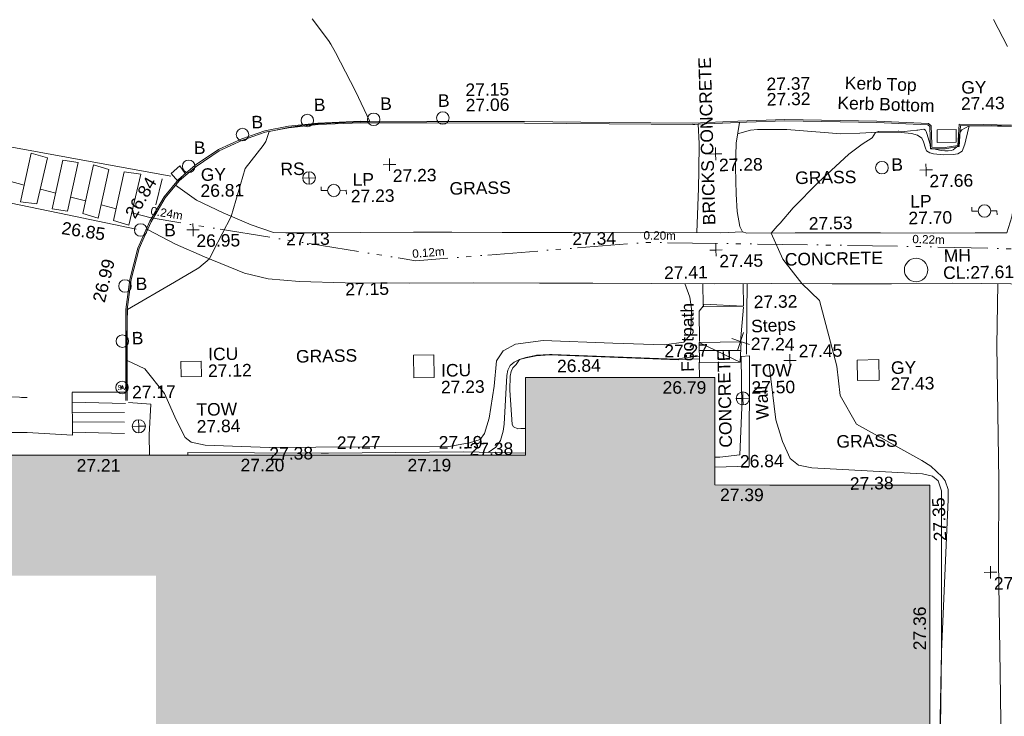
# Model space of a CAD drawing. Header units: millimetres. Extents: x -287732 to 520720, y -88450 to 287754.
# Tile 193 of 256: x -64987 to -35474, y 152811 to 173686. Entities that reach past the tile are written whole.
import ezdxf

# ---------------------------------------------------------------- set-up
doc = ezdxf.new("R2010")
doc.units = ezdxf.units.MM
doc.linetypes.add('IMPORT-UG_ELEC_STREET LIGHTING_QLB2 _2_', pattern=[2700, 1500, -300, 0, -250, 150, -300, 0, -200])
for name, color, linetype, lineweight, true_color in [('00_TOPO_BUILDING_OUTLINE', 5, 'Continuous', 9, 0x0000ff), ('00_TOPO_FOOTPATH', 7, 'Continuous', 9, 0xa50000), ('00_TOPO_FURN_BOLLARD', 7, 'Continuous', 9, 0x666666), ('00_TOPO_FURN_LAMP_POST', 7, 'Continuous', 9, 0x666666), ('00_TOPO_FURN_SIGN', 7, 'Continuous', 9, 0x666666), ('00_TOPO_KERB_BOTTOM', 1, 'Continuous', 9, 0xff0000), ('00_TOPO_KERB_TOP', 7, 'Continuous', 9, 0xa500a5), ('00_TOPO_LEVEL_SPOT', 7, 'Continuous', 9, 0x666666), ('00_TOPO_ROAD_MARKING_WHITE_CONTINUOUS', 7, 'Continuous', 9, 0x999999), ('00_TOPO_SERV_GULLY', 7, 'Continuous', 9, 0x5252a5), ('00_TOPO_SERV_IC', 5, 'Continuous', 9, 0x0000ff), ('00_TOPO_SERV_MH', 7, 'Continuous', 9, 0x666666), ('00_TOPO_SERV_STOP_VALVE', 7, 'Continuous', 9, 0x666666), ('00_TOPO_STEPS', 7, 'Continuous', 9, 0x666666), ('00_TOPO_TOP_OF_WALL', 7, 'Continuous', 9, 0x666666), ('00_TOPO_WALL', 7, 'Continuous', 9, 0x7c00a5), ('00_UAV_BUILDING_OUTLINE', 5, 'Continuous', 9, 0x0000ff), ('00_UAV_CONCRETE', 9, 'Continuous', 9, 0x808080), ('00_UAV_FOOTPATH', 7, 'Continuous', 9, 0xa50000), ('00_UAV_FORM_LINES', 7, 'Continuous', 9, 0x666666), ('00_UAV_STEPS', 7, 'Continuous', 9, 0x666666), ('00_UAV_WALL', 7, 'Continuous', 9, 0x7c00a5), ('01_DTM_CONTOUR_MJR', 7, 'Continuous', 9, 0x7f3f00), ('01_DTM_CONTOUR_MNR', 7, 'Continuous', 9, 0xa5a552), ('12333-PUM-2D-U-0001-C01 - Rev2_REVIT IMPORT_dwg', 7, 'Continuous', 9, 0x767676), ('A_RHA_Line', 7, 'Continuous', 9, 0x00a600), ('PUM-ELECTRIC-SL-QLB2', 7, 'IMPORT-UG_ELEC_STREET LIGHTING_QLB2 _2_', 9, 0xff7f7f)]:
    doc.layers.add(name, color=color, linetype=linetype, lineweight=lineweight, true_color=true_color)
for name, color, linetype, lineweight in [('00_TOPO_HAND_RAIL', 7, 'Continuous', 9), ('00_TOPO_PEDASTRIAN', 7, 'Continuous', 9), ('00_TOPO_SURFACE', 7, 'Continuous', 9), ('00_TOPO_SURVEY_TEXT', 7, 'Continuous', 9), ('A_RHA_Detail', 7, 'Continuous', 9), ('A_RHA_Text', 7, 'Continuous', 9), ('GEN-TEXT', 7, 'Continuous', 9)]:
    doc.layers.add(name, color=color, linetype=linetype, lineweight=lineweight)
doc.styles.add('Arial Narrow', font='ARIALN.TTF', dxfattribs={"height": 3000})
doc.styles.add('Arial_1', font='arial.ttf', dxfattribs={"height": 250})
doc.styles.add('Swis721 Lt BT', font='swissl.ttf', dxfattribs={"height": 400})
doc.styles.add('Swis721 Lt BT_2', font='swissl.ttf', dxfattribs={"height": 375})

# ---------------------------------------------------------------- blocks, each defined once
blk = doc.blocks.new('12333-PUM-2D-U-0001-C01 - Rev2_REVIT IMPORT_dwg_MSL_Bollard_2-2077182-Site Location Plan Proposed')
at = {"layer": '00_TOPO_FURN_BOLLARD', "color": 254, "true_color": 0xcccccc}
blk.add_circle((0, 0), 62.5, dxfattribs=at)
blk = doc.blocks.new('12333-PUM-2D-U-0001-C01 - Rev2_REVIT IMPORT_dwg_MSL_Sluice_Valve_SYM-2077186-Site Location Plan Proposed')
at = {"layer": '00_TOPO_SERV_STOP_VALVE', "color": 254, "true_color": 0xcccccc}
blk.add_circle((0, 0), 500, dxfattribs=at)
at = {"layer": '00_TOPO_SERV_STOP_VALVE', "insert": (0, 199), "char_height": 400, "width": 785.11, "attachment_point": 2, "line_spacing_factor": 1.005062, "style": 'Swis721 Lt BT'}
blk.add_mtext('SV', dxfattribs=at)
blk = doc.blocks.new('12333-PUM-2D-U-0001-C01 - Rev2_REVIT IMPORT_dwg_MSL_RoadSign_SYM-2077193-Site Location Plan Proposed')
at = {"layer": '00_TOPO_FURN_SIGN', "color": 254, "true_color": 0xcccccc}
for p, q in [((-500, 0), (500, 0)), ((0, -500), (0, 500))]:
    blk.add_line(p, q, dxfattribs=at)
blk.add_circle((0, 0), 500, dxfattribs=at)
blk = doc.blocks.new('12333-PUM-2D-U-0001-C01 - Rev2_REVIT IMPORT_dwg_MSL_Lamp_Post_SYM-2077199-Site Location Plan Proposed')
at = {"layer": '00_TOPO_FURN_LAMP_POST', "color": 254, "true_color": 0xcccccc, "flags": 128}
for points in [[(-500, 0), (-1000, 0), (-1000, 317)], [(500, 0), (1000, 0), (1000, -317)]]:
    blk.add_lwpolyline(points, dxfattribs=at)
at = {"layer": '00_TOPO_FURN_LAMP_POST', "color": 254, "true_color": 0xcccccc}
blk.add_circle((0, 0), 500, dxfattribs=at)
blk = doc.blocks.new('12333-PUM-2D-U-0001-C01 - Rev2_REVIT IMPORT_dwg_MM-2077200-Site Location Plan Proposed')
at = {"layer": '00_TOPO_LEVEL_SPOT', "color": 254, "true_color": 0xcccccc, "flags": 128}
for points in [[(0, -500), (0, 0), (-500, 0)], [(500, 0), (0, 0), (0, 500)]]:
    blk.add_lwpolyline(points, dxfattribs=at)
blk = doc.blocks.new('12333-PUM-2D-U-0001-C01 - Rev2_REVIT IMPORT_dwg_TOW-2077202-Site Location Plan Proposed')
at = {"layer": '00_TOPO_TOP_OF_WALL', "color": 254, "true_color": 0xcccccc, "flags": 128}
for points in [[(0, 525), (0, 0), (-525, 0)], [(525, 0), (0, 0), (0, -525)]]:
    blk.add_lwpolyline(points, dxfattribs=at)
at = {"layer": '00_TOPO_TOP_OF_WALL', "color": 254, "true_color": 0xcccccc}
blk.add_circle((0, 0), 525, dxfattribs=at)
blk = doc.blocks.new('12333-PUM-2D-U-0001-C01 - Rev2_REVIT IMPORT_dwg_MSL_Node_Linework_1-2077247-Site Location Plan Proposed')
at = {"layer": '00_UAV_STEPS', "color": 254, "true_color": 0xcccccc, "flags": 128}
for points in [[(257, 705), (0, 0), (-705, 257)], [(705, -257), (0, 0), (-257, -705)]]:
    blk.add_lwpolyline(points, dxfattribs=at)
blk = doc.blocks.new('12333-PUM-2D-U-0001-C01 - Rev2_REVIT IMPORT_dwg_MGS62954_T2_Galway_ITM_3d_Rev1-2077680-Site Location Plan Proposed')
at = {"layer": '00_TOPO_FOOTPATH', "color": 254, "true_color": 0xcccccc, "flags": 128}
for points in [[(533844599, 725725173), (533845220, 725724720), (533846010, 725724320), (533846840, 725723950), (533847510, 725723710), (533847880, 725723690), (533849110, 725723670), (533850110, 725723660), (533851710, 725723640), (533852850, 725723620), (533854360, 725723590), (533856460, 725723550), (533858510, 725723500), (533860200, 725723490), (533860270, 725724810), (533860286, 725725345), (533860310, 725726150), (533860290, 725726729)], [(533869858, 725726495), (533869902, 725725303), (533869649, 725723785), (533869490, 725723308), (533868540, 725723330), (533867280, 725723340), (533865700, 725723380), (533863140, 725723420), (533861690, 725723440), (533861570, 725723480), (533861490, 725723640), (533861420, 725724090), (533861390, 725724610), (533861390, 725725410), (533861420, 725726140), (533861528, 725726755)], [(533878092, 725717058), (533878120, 725719490), (533878120, 725721200), (533875100, 725721310), (533872490, 725721410), (533872510, 725721730), (533870460, 725721760), (533867830, 725721830), (533866000, 725721850), (533864230, 725721880), (533862410, 725721920), (533860700, 725721940), (533858810, 725721980), (533857050, 725722020), (533855450, 725722050), (533853490, 725722090), (533851550, 725722120), (533849630, 725722160), (533848260, 725722220), (533847330, 725722320), (533846620, 725722500), (533845430, 725723010), (533844570, 725723410), (533843739, 725723865)]]:
    blk.add_lwpolyline(points, dxfattribs=at)
at = {"layer": '00_TOPO_HAND_RAIL', "color": 254, "true_color": 0xcccccc, "flags": 128}
blk.add_lwpolyline([(533841390, 725719020), (533841380, 725717740), (533840020, 725717840), (533838780, 725717860), (533838760, 725718850), (533836500, 725719000), (533834390, 725719030), (533833420, 725719020)], dxfattribs=at)
at = {"layer": '00_TOPO_KERB_BOTTOM', "color": 254, "true_color": 0xcccccc, "flags": 128}
blk.add_lwpolyline([(533869681, 725726541), (533868837, 725726572), (533868113, 725726593), (533868064, 725725958), (533867684, 725725905), (533867285, 725725914), (533867284, 725726013), (533867277, 725726556), (533867198, 725726629), (533865648, 725726728), (533862893, 725726827), (533861481, 725726797), (533860130, 725726768), (533857623, 725726830), (533855094, 725726896), (533852163, 725726954), (533850174, 725726994), (533848899, 725726964), (533848012, 725726882), (533847303, 725726758), (533846609, 725726533), (533845907, 725726219), (533845200, 725725760), (533844688, 725725343), (533844250, 725724830), (533843809, 725724113), (533843432, 725723313), (533843180, 725722376), (533843045, 725721481), (533843035, 725721115), (533843008, 725719634), (533842997, 725719044), (533842996, 725718962), (533842992, 725718746)], dxfattribs=at)
at = {"layer": '00_TOPO_KERB_TOP', "color": 254, "true_color": 0xcccccc, "flags": 128}
blk.add_lwpolyline([(533869680, 725726498), (533868836, 725726529), (533868152, 725726549), (533868104, 725725921), (533867846, 725725885), (533867686, 725725862), (533867243, 725725872), (533867234, 725726537), (533867180, 725726587), (533865646, 725726685), (533862893, 725726785), (533861742, 725726760), (533861504, 725726755), (533860290, 725726729), (533860196, 725726727), (533860130, 725726726), (533857622, 725726787), (533855093, 725726853), (533852162, 725726911), (533850174, 725726951), (533848902, 725726922), (533848018, 725726839), (533847313, 725726717), (533846624, 725726494), (533845928, 725726181), (533845225, 725725725), (533844718, 725725313), (533844611, 725725187), (533844595, 725725169), (533844572, 725725142), (533844285, 725724805), (533843847, 725724093), (533843632, 725723636), (533843472, 725723298), (533843222, 725722368), (533843088, 725721477), (533843078, 725721114), (533843051, 725719633), (533843040, 725719044), (533843040, 725719016), (533843035, 725718745)], dxfattribs=at)
at = {"layer": '00_TOPO_PEDASTRIAN', "color": 254, "true_color": 0xcccccc}
for p, q in [((533839941, 725724761), (533840284, 725726209)), ((533840284, 725726209), (533840779, 725726057)), ((533840779, 725726057), (533840436, 725724685)), ((533840893, 725724533), (533841236, 725725981)), ((533841236, 725725981), (533841693, 725725904)), ((533841693, 725725904), (533841350, 725724457)), ((533841808, 725724380), (533842151, 725725828)), ((533842151, 725725828), (533842608, 725725676)), ((533842608, 725725676), (533842265, 725724228)), ((533842722, 725724152), (533843065, 725725600)), ((533843065, 725725600), (533843560, 725725523)), ((533843560, 725725523), (533843179, 725723999)), ((533839941, 725724761), (533840436, 725724685)), ((533840893, 725724533), (533841350, 725724457)), ((533841808, 725724380), (533842265, 725724228)), ((533842722, 725724152), (533843179, 725723999))]:
    blk.add_line(p, q, dxfattribs=at)
at = {"layer": '00_TOPO_ROAD_MARKING_WHITE_CONTINUOUS', "color": 254, "true_color": 0xcccccc}
blk.add_line((533844200, 725725370), (533844000, 725724600), dxfattribs=at)
at = {"layer": '00_TOPO_ROAD_MARKING_WHITE_CONTINUOUS', "color": 254, "true_color": 0xcccccc, "flags": 128}
for points in [[(533834240, 725727080), (533835470, 725727280), (533838560, 725726630), (533841450, 725726050), (533844460, 725725450)], [(533837090, 725725300), (533839370, 725724790), (533841340, 725724340), (533843400, 725723880)]]:
    blk.add_lwpolyline(points, dxfattribs=at)
at = {"layer": '00_TOPO_SERV_GULLY', "color": 254, "true_color": 0xcccccc}
for p, q in [((533867449, 725726057), (533867449, 725726438)), ((533868020, 725726438), (533867449, 725726438)), ((533868020, 725726057), (533868020, 725726438)), ((533867449, 725726057), (533868020, 725726057)), ((533844475, 725725523), (533844741, 725725752)), ((533844741, 725725752), (533844894, 725725523)), ((533844665, 725725295), (533844475, 725725523)), ((533844665, 725725295), (533844894, 725725523)), ((533864934, 725718970), (533864934, 725719580)), ((533865582, 725719580), (533864934, 725719580)), ((533865582, 725718970), (533865582, 725719580)), ((533864934, 725718970), (533865582, 725718970))]:
    blk.add_line(p, q, dxfattribs=at)
at = {"layer": '00_TOPO_SERV_IC', "color": 254, "true_color": 0xcccccc}
for p, q in [((533844665, 725719885), (533844665, 725719427)), ((533844665, 725719885), (533845275, 725719885)), ((533845275, 725719885), (533845275, 725719427)), ((533851637, 725719275), (533851637, 725719961)), ((533852247, 725719961), (533851637, 725719961)), ((533852247, 725719275), (533852247, 725719961)), ((533844665, 725719427), (533845275, 725719427)), ((533851637, 725719275), (533852247, 725719275))]:
    blk.add_line(p, q, dxfattribs=at)
at = {"layer": '00_TOPO_SERV_MH', "color": 254, "true_color": 0xcccccc}
blk.add_circle((533866747, 725722248), 351, dxfattribs=at)
at = {"layer": '00_TOPO_STEPS', "color": 254, "true_color": 0xcccccc}
for p, q in [((533841390, 725719026), (533842997, 725718999)), ((533841388, 725718728), (533842980, 725718662)), ((533841385, 725718431), (533842954, 725718395)), ((533841383, 725718142), (533842946, 725718097)), ((533841381, 725717834), (533842943, 725717764))]:
    blk.add_line(p, q, dxfattribs=at)
at = {"layer": '00_TOPO_SURFACE', "color": 254, "true_color": 0xcccccc, "flags": 128}
for points in [[(533860200, 725723490), (533860917, 725723467), (533861570, 725723480)], [(533859814, 725721959), (533859950, 725721550), (533860000, 725721200), (533859980, 725720750), (533859950, 725720430), (533859750, 725720210), (533859160, 725720140), (533857620, 725720210), (533855530, 725720330), (533854700, 725720230), (533854330, 725720040), (533854130, 725719740), (533854040, 725718990), (533853880, 725718030), (533853730, 725717570), (533853590, 725717400), (533853270, 725717300), (533852650, 725717200), (533850060, 725717240), (533847270, 725717270), (533845350, 725717370), (533844930, 725717470), (533844750, 725717610), (533844490, 725718140), (533844160, 725718940), (533843580, 725719690), (533843057, 725719945)], [(533861677, 725721929), (533861655, 725721046), (533861624, 725719812)]]:
    blk.add_lwpolyline(points, dxfattribs=at)
at = {"layer": '00_TOPO_WALL', "color": 254, "true_color": 0xcccccc, "flags": 128}
for points in [[(533860621, 725716747), (533860768, 725716746), (533861368, 725716796), (533861455, 725718215), (533861458, 725719746)], [(533843070, 725718686), (533843739, 725718628), (533843678, 725717708), (533843674, 725717101)]]:
    blk.add_lwpolyline(points, dxfattribs=at)
at = {"layer": '00_UAV_CONCRETE', "color": 254, "true_color": 0xcccccc, "flags": 128}
blk.add_lwpolyline([(533844825, 725717081), (533844827, 725717155), (533848826, 725717071), (533849043, 725717069), (533853077, 725717033), (533854042, 725716996), (533854941, 725716961)], dxfattribs=at)
at = {"layer": '00_UAV_FOOTPATH', "color": 254, "true_color": 0xcccccc}
for p, q in [((533860350, 725721304), (533860354, 725721947)), ((533861555, 725721930), (533861557, 725721251)), ((533861555, 725721221), (533861451, 725720197)), ((533860198, 725719138), (533860202, 725719595))]:
    blk.add_line(p, q, dxfattribs=at)
at = {"layer": '00_UAV_FOOTPATH', "color": 254, "true_color": 0xcccccc, "flags": 128}
blk.add_lwpolyline([(533860215, 725720221), (533860226, 725721127), (533860348, 725721274)], dxfattribs=at)
at = {"layer": '00_UAV_FORM_LINES', "color": 254, "true_color": 0xcccccc, "flags": 128}
for points in [[(533861470, 725726423), (533861859, 725726522), (533862068, 725726540), (533862948, 725726526), (533864563, 725726369), (533865134, 725726381), (533865494, 725726393), (533865704, 725726393), (533866375, 725726379), (533866684, 725726344), (533866856, 725726286), (533866992, 725726197), (533867036, 725726088), (533867096, 725725893), (533867118, 725725814), (533867217, 725725747), (533867334, 725725719), (533867634, 725725685), (533867918, 725725693), (533868058, 725725707), (533868194, 725725788), (533868278, 725725992), (533868304, 725726123), (533868409, 725726541)], [(533869041, 725706215), (533869059, 725709446), (533869064, 725713459), (533869120, 725715899), (533869129, 725719945), (533869194, 725721794)], [(533853830, 725717004), (533854058, 725717160), (533854208, 725717354), (533854290, 725717635), (533854317, 725717845), (533854424, 725719295), (533854456, 725719462), (533854535, 725719593), (533854658, 725719697), (533854818, 725719770), (533855013, 725719823), (533855320, 725719871), (533855719, 725719893), (533859582, 725719676), (533860204, 725719694)], [(533862295, 725719473), (533862468, 725717829), (533862655, 725717175), (533862872, 725716660), (533863121, 725716461), (533863517, 725716374), (533866836, 725716133), (533867134, 725716059), (533867302, 725715915), (533867394, 725715616), (533867311, 725710786), (533867144, 725705583)]]:
    blk.add_lwpolyline(points, dxfattribs=at)
at = {"layer": '00_UAV_STEPS', "color": 254, "true_color": 0xcccccc}
for p, q in [((533860362, 725721332), (533861543, 725721256)), ((533860362, 725721332), (533860362, 725721256)), ((533860362, 725721332), (533861543, 725721256)), ((533861543, 725721256), (533860362, 725721256)), ((533860210, 725720189), (533861467, 725720189)), ((533860210, 725720189), (533860210, 725719580)), ((533860210, 725720189), (533861429, 725719580)), ((533861467, 725720189), (533861429, 725719580)), ((533861445, 725719925), (533860209, 725719947)), ((533861429, 725719580), (533860210, 725719580))]:
    blk.add_line(p, q, dxfattribs=at)
at = {"layer": '00_UAV_WALL', "color": 254, "true_color": 0xcccccc, "flags": 128}
blk.add_lwpolyline([(533861458, 725719746), (533861710, 725719766), (533861643, 725716461), (533860616, 725716447)], dxfattribs=at)
at = {"layer": '01_DTM_CONTOUR_MJR', "color": 254, "true_color": 0xcccccc, "flags": 128}
for points in [[(533867128, 725705875), (533867310, 725710790), (533867593, 725715357), (533867593, 725715653), (533867507, 725715918), (533867417, 725716037), (533867085, 725716366), (533866816, 725716534), (533864881, 725717662), (533864404, 725718529), (533864321, 725719410), (533863832, 725721383), (533863320, 725721900), (533862759, 725722638), (533862420, 725723430), (533862606, 725723628), (533862697, 725723721), (533863094, 725724175), (533863860, 725724915), (533864797, 725725749), (533865193, 725726048), (533865501, 725726232), (533865600, 725726390), (533865696, 725726414), (533866283, 725726417), (533866302, 725726413), (533866461, 725726407), (533866846, 725726433), (533866876, 725726438), (533867049, 725726467), (533867103, 725726432), (533867123, 725726388), (533867143, 725726334), (533867240, 725726000), (533867246, 725725891), (533867330, 725725870), (533867565, 725725811), (533867670, 725725800), (533867773, 725725799), (533867875, 725725812), (533867918, 725725825), (533868020, 725725910), (533868076, 725725944), (533868130, 725726340), (533868196, 725726418), (533868410, 725726540), (533868500, 725726540), (533868840, 725726536), (533869085, 725726533), (533869680, 725726510)], [(533869603, 725728892), (533869200, 725729710)]]:
    blk.add_lwpolyline(points, dxfattribs=at)
at = {"layer": '01_DTM_CONTOUR_MNR', "color": 254, "true_color": 0xcccccc, "flags": 128}
for points in [[(533842997, 725719001), (533843008, 725719001), (533843010, 725719040), (533843021, 725719423), (533843025, 725719630), (533843054, 725720567), (533843074, 725721112), (533843090, 725721480), (533844520, 725722274), (533845250, 725722687), (533845580, 725722950), (533845688, 725723182), (533846250, 725724210), (533846694, 725725641), (533847242, 725726319), (533847329, 725726437), (533847352, 725726498), (533847430, 725726740), (533848018, 725726848), (533848484, 725726903), (533848900, 725726940), (533849281, 725726957), (533850170, 725726981), (533850450, 725726980), (533850040, 725727902), (533849464, 725729072), (533849328, 725729324), (533849261, 725729431), (533848780, 725730090)], [(533860206, 725719777), (533859700, 725719732), (533859589, 725719709), (533859559, 725719703), (533859506, 725719700), (533855792, 725719902), (533855714, 725719903), (533855329, 725719890), (533855292, 725719886), (533855002, 725719830), (533854820, 725719770), (533854708, 725719629), (533854615, 725719522), (533854555, 725719418), (533854523, 725719279), (533854511, 725718856), (533854564, 725717828), (533854597, 725717763), (533854730, 725717700), (533854816, 725717702), (533854954, 725717700)], [(533838074, 725718968), (533838070, 725718968), (533839809, 725718901), (533839870, 725718898), (533840039, 725718894)]]:
    blk.add_lwpolyline(points, dxfattribs=at)
for name, p, xscale, yscale, zscale in [('12333-PUM-2D-U-0001-C01 - Rev2_REVIT IMPORT_dwg_MSL_Bollard_2-2077182-Site Location Plan Proposed', (533848582, 725727043), 3, 3, 3), ('12333-PUM-2D-U-0001-C01 - Rev2_REVIT IMPORT_dwg_MSL_Bollard_2-2077182-Site Location Plan Proposed', (533850571, 725727044), 3, 3, 3), ('12333-PUM-2D-U-0001-C01 - Rev2_REVIT IMPORT_dwg_MSL_Bollard_2-2077182-Site Location Plan Proposed', (533852642, 725727049), 3, 3, 3), ('12333-PUM-2D-U-0001-C01 - Rev2_REVIT IMPORT_dwg_MSL_Bollard_2-2077182-Site Location Plan Proposed', (533846630, 725726657), 3, 3, 3), ('12333-PUM-2D-U-0001-C01 - Rev2_REVIT IMPORT_dwg_MM-2077200-Site Location Plan Proposed', (533860800, 725725830), 0.375, 0.375, 0.375), ('12333-PUM-2D-U-0001-C01 - Rev2_REVIT IMPORT_dwg_MSL_Bollard_2-2077182-Site Location Plan Proposed', (533845003, 725725734), 3, 3, 3), ('12333-PUM-2D-U-0001-C01 - Rev2_REVIT IMPORT_dwg_MM-2077200-Site Location Plan Proposed', (533851020, 725725680), 0.375, 0.375, 0.375), ('12333-PUM-2D-U-0001-C01 - Rev2_REVIT IMPORT_dwg_MSL_RoadSign_SYM-2077193-Site Location Plan Proposed', (533848604, 725725322), 0.375, 0.375, 0.375), ('12333-PUM-2D-U-0001-C01 - Rev2_REVIT IMPORT_dwg_MSL_Bollard_2-2077182-Site Location Plan Proposed', (533865777, 725725330), 3, 3, 3), ('12333-PUM-2D-U-0001-C01 - Rev2_REVIT IMPORT_dwg_MM-2077200-Site Location Plan Proposed', (533867100, 725725240), 0.375, 0.375, 0.375), ('12333-PUM-2D-U-0001-C01 - Rev2_REVIT IMPORT_dwg_MSL_Lamp_Post_SYM-2077199-Site Location Plan Proposed', (533849338, 725724935), 0.375, 0.375, 0.375), ('12333-PUM-2D-U-0001-C01 - Rev2_REVIT IMPORT_dwg_MSL_Lamp_Post_SYM-2077199-Site Location Plan Proposed', (533868827, 725723978), 0.375, 0.375, 0.375), ('12333-PUM-2D-U-0001-C01 - Rev2_REVIT IMPORT_dwg_MSL_Bollard_2-2077182-Site Location Plan Proposed', (533843532, 725723853), 3, 3, 3), ('12333-PUM-2D-U-0001-C01 - Rev2_REVIT IMPORT_dwg_MM-2077200-Site Location Plan Proposed', (533845100, 725723830), 0.375, 0.375, 0.375), ('12333-PUM-2D-U-0001-C01 - Rev2_REVIT IMPORT_dwg_MM-2077200-Site Location Plan Proposed', (533860760, 725722950), 0.375, 0.375, 0.375), ('12333-PUM-2D-U-0001-C01 - Rev2_REVIT IMPORT_dwg_MSL_Bollard_2-2077182-Site Location Plan Proposed', (533843029, 725722179), 3, 3, 3), ('12333-PUM-2D-U-0001-C01 - Rev2_REVIT IMPORT_dwg_MSL_Bollard_2-2077182-Site Location Plan Proposed', (533842923, 725720528), 3, 3, 3), ('12333-PUM-2D-U-0001-C01 - Rev2_REVIT IMPORT_dwg_MSL_Node_Linework_1-2077247-Site Location Plan Proposed', (533861451, 725720197), 0.375, 0.375, 0.375), ('12333-PUM-2D-U-0001-C01 - Rev2_REVIT IMPORT_dwg_MM-2077200-Site Location Plan Proposed', (533862920, 725719600), 0.375, 0.375, 0.375), ('12333-PUM-2D-U-0001-C01 - Rev2_REVIT IMPORT_dwg_MSL_Sluice_Valve_SYM-2077186-Site Location Plan Proposed', (533842889, 725719141), 0.375, 0.375, 0.375), ('12333-PUM-2D-U-0001-C01 - Rev2_REVIT IMPORT_dwg_TOW-2077202-Site Location Plan Proposed', (533861490, 725718490), 0.375, 0.375, 0.375), ('12333-PUM-2D-U-0001-C01 - Rev2_REVIT IMPORT_dwg_TOW-2077202-Site Location Plan Proposed', (533843370, 725717970), 0.375, 0.375, 0.375), ('12333-PUM-2D-U-0001-C01 - Rev2_REVIT IMPORT_dwg_MM-2077200-Site Location Plan Proposed', (533868820, 725713150), 0.375, 0.375, 0.375)]:
    blk.add_blockref(name, p, dxfattribs=dict(xscale=xscale, yscale=yscale, zscale=zscale))
at = {"layer": '00_TOPO_BUILDING_OUTLINE', "color": 251, "true_color": 0x666666, "insert": (533864651, 725716068), "char_height": 375, "width": 1495.9, "attachment_point": 1, "line_spacing_factor": 1.005062, "style": 'Swis721 Lt BT_2'}
blk.add_mtext('27.38', dxfattribs=at)
at = {"layer": '00_TOPO_FOOTPATH', "color": 251, "true_color": 0x666666, "char_height": 375, "width": 1495.9, "attachment_point": 1, "line_spacing_factor": 1.005062, "style": 'Swis721 Lt BT_2'}
for s, insert in [('27.53', (533863556, 725723883)), ('27.13', (533847880, 725723685)), ('27.34', (533856460, 725723545)), ('27.41', (533859192, 725722481)), ('27.15', (533849630, 725722155))]:
    blk.add_mtext(s, dxfattribs=dict(at, insert=insert))
at = {"layer": '00_TOPO_FURN_BOLLARD', "char_height": 375, "width": 398.91, "attachment_point": 1, "line_spacing_factor": 1.005062, "style": 'Swis721 Lt BT_2'}
for insert in [(533848784, 725727695), (533850773, 725727695), (533852507, 725727757), (533846905, 725727212), (533845166, 725726474), (533866060, 725725604), (533844233, 725724022), (533843351, 725722427), (533843206, 725720802)]:
    blk.add_mtext('B', dxfattribs=dict(at, insert=insert))
at = {"layer": '00_TOPO_FURN_LAMP_POST', "char_height": 375, "attachment_point": 1, "line_spacing_factor": 1.005062, "style": 'Swis721 Lt BT_2'}
for s, insert, width in [('LP', (533849908, 725725438), 707.59), ('27.23', (533849845, 725724940), 1495.9), ('LP', (533866607, 725724493), 707.59), ('27.70', (533866545, 725723995), 1495.9)]:
    blk.add_mtext(s, dxfattribs=dict(at, insert=insert, width=width))
at = {"layer": '00_TOPO_FURN_SIGN', "insert": (533847750, 725725790), "char_height": 375, "width": 783.57, "attachment_point": 1, "line_spacing_factor": 1.005062, "style": 'Swis721 Lt BT_2'}
blk.add_mtext('RS', dxfattribs=at)
at = {"layer": '00_TOPO_KERB_BOTTOM', "color": 251, "true_color": 0x666666, "char_height": 375, "width": 1495.9, "attachment_point": 1, "line_spacing_factor": 1.005062, "style": 'Swis721 Lt BT_2'}
for s, insert in [('27.06', (533853335, 725727607)), ('27.32', (533862362, 725727625))]:
    blk.add_mtext(s, dxfattribs=dict(at, insert=insert))
at = {"layer": '00_TOPO_KERB_BOTTOM', "color": 251, "true_color": 0x666666, "char_height": 375, "attachment_point": 1, "line_spacing_factor": 1.005062, "style": 'Swis721 Lt BT_2'}
for s, insert, width, rotation in [('Kerb Bottom', (533864487, 725727487), 3414.46, 357.1826), ('26.84', (533843048, 725724363), 1495.9, 58.4541)]:
    blk.add_mtext(s, dxfattribs=dict(at, insert=insert, width=width, rotation=rotation))
at = {"layer": '00_TOPO_KERB_TOP', "color": 251, "true_color": 0x666666, "char_height": 375, "width": 1495.9, "attachment_point": 1, "line_spacing_factor": 1.005062, "style": 'Swis721 Lt BT_2'}
for s, insert in [('27.15', (533853335, 725728068)), ('27.37', (533862362, 725728086))]:
    blk.add_mtext(s, dxfattribs=dict(at, insert=insert))
at = {"layer": '00_TOPO_KERB_TOP', "color": 251, "true_color": 0x666666, "char_height": 375, "attachment_point": 1, "line_spacing_factor": 1.005062, "style": 'Swis721 Lt BT_2'}
for s, insert, width, rotation in [('Kerb Top', (533864719, 725728081), 2493.17, 357.1826), ('26.99', (533842049, 725721768), 1495.9, 75.3591)]:
    blk.add_mtext(s, dxfattribs=dict(at, insert=insert, width=width, rotation=rotation))
at = {"layer": '00_TOPO_LEVEL_SPOT', "char_height": 375, "width": 1495.9, "attachment_point": 1, "line_spacing_factor": 1.005062, "style": 'Swis721 Lt BT_2'}
for s, insert in [('27.28', (533860895, 725725683)), ('27.23', (533851115, 725725533)), ('27.66', (533867195, 725725093)), ('26.95', (533845195, 725723683)), ('27.45', (533860855, 725722803)), ('27.45', (533863184, 725720064)), ('27.60', (533868915, 725713003))]:
    blk.add_mtext(s, dxfattribs=dict(at, insert=insert))
at = {"layer": '00_TOPO_ROAD_MARKING_WHITE_CONTINUOUS', "color": 251, "true_color": 0x666666, "insert": (533841200, 725724144), "char_height": 375, "width": 1495.9, "attachment_point": 1, "rotation": 350.3304, "line_spacing_factor": 1.005062, "style": 'Swis721 Lt BT_2'}
blk.add_mtext('26.85', dxfattribs=at)
at = {"layer": '00_TOPO_SERV_GULLY', "color": 251, "true_color": 0x666666, "char_height": 375, "attachment_point": 1, "line_spacing_factor": 1.005062, "style": 'Swis721 Lt BT_2'}
for s, insert, width in [('GY', (533868197, 725727878), 821.56), ('27.43', (533868179, 725727395), 1495.9), ('GY', (533845361, 725725665), 821.56), ('26.81', (533845343, 725725182), 1495.9), ('GY', (533865942, 725719520), 821.56), ('27.43', (533865925, 725719037), 1495.9)]:
    blk.add_mtext(s, dxfattribs=dict(at, insert=insert, width=width))
at = {"layer": '00_TOPO_SERV_IC', "color": 251, "true_color": 0x666666, "char_height": 375, "attachment_point": 1, "line_spacing_factor": 1.005062, "style": 'Swis721 Lt BT_2'}
for s, insert, width in [('ICU', (533845487, 725720284), 1021.01), ('27.12', (533845473, 725719784), 1495.9), ('ICU', (533852459, 725719673), 1021.01), ('27.23', (533852446, 725719172), 1495.9)]:
    blk.add_mtext(s, dxfattribs=dict(at, insert=insert, width=width))
at = {"layer": '00_TOPO_SERV_MH', "char_height": 375, "attachment_point": 1, "line_spacing_factor": 1.005062, "style": 'Swis721 Lt BT_2'}
for s, insert, width in [('MH', (533867584, 725722849), 949.78), ('CL:27.61', (533867556, 725722335), 2440.93)]:
    blk.add_mtext(s, dxfattribs=dict(at, insert=insert, width=width))
at = {"layer": '00_TOPO_SURFACE', "color": 251, "true_color": 0x666666, "char_height": 375, "width": 1495.9, "attachment_point": 1, "line_spacing_factor": 1.005062, "style": 'Swis721 Lt BT_2'}
for s, insert in [('27.32', (533861863, 725721561)), ('27.27', (533859160, 725720135)), ('27.38', (533847270, 725717265)), ('27.38', (533853270, 725717295))]:
    blk.add_mtext(s, dxfattribs=dict(at, insert=insert))
at = {"layer": '00_TOPO_SURVEY_TEXT', "color": 251, "true_color": 0x666666, "char_height": 375, "attachment_point": 1, "line_spacing_factor": 1.005062, "style": 'Swis721 Lt BT_2'}
for s, insert, width, rotation in [('BRICKS CONCRETE', (533860385, 725723696), 5617.94, 90.6165), ('CONCRETE', (533860766, 725717021), 3286.24, 90.3594)]:
    blk.add_mtext(s, dxfattribs=dict(at, insert=insert, width=width, rotation=rotation))
for s, insert, width in [('GRASS', (533852808, 725725120), 2018.28), ('GRASS', (533863172, 725725258), 2018.28), ('CONCRETE', (533862818, 725722820), 3286.24), ('GRASS', (533848118, 725720170), 2018.28), ('GRASS', (533864271, 725717337), 2018.28)]:
    blk.add_mtext(s, dxfattribs=dict(at, insert=insert, width=width))
at = {"layer": '00_TOPO_TOP_OF_WALL', "char_height": 375, "attachment_point": 1, "line_spacing_factor": 1.005062, "style": 'Swis721 Lt BT_2'}
for s, insert, width in [('TOW', (533861751, 725719501), 1343.94), ('27.50', (533861751, 725718997), 1495.9), ('TOW', (533845106, 725718628), 1343.94), ('27.84', (533845106, 725718124), 1495.9)]:
    blk.add_mtext(s, dxfattribs=dict(at, insert=insert, width=width))
at = {"layer": '00_TOPO_WALL', "color": 251, "true_color": 0x666666, "char_height": 375, "width": 1495.9, "attachment_point": 1, "line_spacing_factor": 1.005062, "style": 'Swis721 Lt BT_2'}
for s, insert in [('27.17', (533843187, 725719181)), ('26.84', (533861368, 725716791))]:
    blk.add_mtext(s, dxfattribs=dict(at, insert=insert))
at = {"layer": '00_UAV_BUILDING_OUTLINE', "color": 251, "true_color": 0x666666, "char_height": 375, "width": 1495.9, "attachment_point": 1, "line_spacing_factor": 1.005062, "style": 'Swis721 Lt BT_2'}
for s, insert, rotation in [('26.84', (533855936, 725719742), 0.1921), ('26.79', (533859092, 725719048), 358.9762), ('27.21', (533841491, 725717021), 358.9762), ('27.20', (533846405, 725716943), 358.9762), ('27.19', (533851407, 725716854), 358.9762), ('27.39', (533860757, 725715800), 358.9762), ('27.35', (533867142, 725714104), 91.7322), ('27.36', (533866467, 725710854), 88.9762)]:
    blk.add_mtext(s, dxfattribs=dict(at, insert=insert, rotation=rotation))
at = {"layer": '00_UAV_CONCRETE', "color": 251, "true_color": 0x666666, "char_height": 375, "width": 1495.9, "attachment_point": 1, "line_spacing_factor": 1.005062, "style": 'Swis721 Lt BT_2'}
for s, insert, rotation in [('27.27', (533849298, 725717562), 359.4878), ('27.19', (533852352, 725717522), 359.081)]:
    blk.add_mtext(s, dxfattribs=dict(at, insert=insert, rotation=rotation))
at = {"layer": '00_UAV_FOOTPATH', "color": 251, "true_color": 0x666666, "insert": (533859659, 725719315), "char_height": 375, "width": 2436.18, "attachment_point": 1, "rotation": 89.29, "line_spacing_factor": 1.005062, "style": 'Swis721 Lt BT_2'}
blk.add_mtext('Footpath', dxfattribs=at)
at = {"layer": '00_UAV_STEPS', "char_height": 375, "attachment_point": 1, "line_spacing_factor": 1.005062, "style": 'Swis721 Lt BT_2'}
for s, insert, width, rotation in [('Steps', (533861768, 725720832), 1552.89, 1.945), ('27.24', (533861761, 725720310), 1495.9, 358.1535)]:
    blk.add_mtext(s, dxfattribs=dict(at, insert=insert, width=width, rotation=rotation))
at = {"layer": '00_UAV_WALL', "color": 251, "true_color": 0x666666, "insert": (533861881, 725717834), "char_height": 375, "width": 1130.24, "attachment_point": 1, "rotation": 91.5491, "line_spacing_factor": 1.005062, "style": 'Swis721 Lt BT_2'}
blk.add_mtext('Wall', dxfattribs=at)
blk = doc.blocks.new('12333-PUM-2D-U-0001-C01 - Rev2_REVIT IMPORT_dwg-1620468-Site Location Plan Proposed')
at = {"layer": 'GEN-TEXT', "color": 253, "true_color": 0xaaaaaa}
for p, q in [((201765, 103255), (201836, 103326)), ((201836, 103255), (201765, 103326))]:
    blk.add_line(p, q, dxfattribs=at)
at = {"layer": 'PUM-ELECTRIC-SL-QLB2', "color": 254, "true_color": 0xffd4d4}
for p, q in [((198511, 109537), (198979, 109406)), ((199466, 109271), (199924, 109144)), ((200370, 109020), (200816, 108896)), ((201278, 108767), (201724, 108643))]:
    blk.add_line(p, q, dxfattribs=at)
at = {"layer": 'PUM-ELECTRIC-SL-QLB2', "color": 254, "true_color": 0xffd4d4, "flags": 128}
blk.add_lwpolyline([(202192, 108514), (202774, 108352), (210680, 106929), (217599, 107362), (225638, 107099), (232589, 106807), (239074, 106980), (239590, 106954)], dxfattribs=at)
blk.add_blockref('12333-PUM-2D-U-0001-C01 - Rev2_REVIT IMPORT_dwg_MGS62954_T2_Galway_ITM_3d_Rev1-2077680-Site Location Plan Proposed', (-533641080, -725615854))
at = {"layer": 'PUM-ELECTRIC-SL-QLB2', "char_height": 250, "width": 1160.03, "attachment_point": 2, "line_spacing_factor": 0.941778, "style": 'Arial_1'}
for s, insert, rotation in [('0.24m', (203260, 108611), 349.7966), ('0.20m', (218006, 107686), 358.1262), ('0.22m', (226062, 107428), 357.5945), ('0.12m', (211054, 107298), 3.581)]:
    blk.add_mtext(s, dxfattribs=dict(at, insert=insert, rotation=rotation))

msp = doc.modelspace()

# ---------------------------------------------------------------- hatches: boundary and pattern name
at = {"layer": 'A_RHA_Detail', "true_color": 0xc0c0c0}
h = msp.add_hatch(color=9, dxfattribs=at)
h.paths.add_polyline_path([(-80881, -68503), (-80401, -68483), (-80401, -62985), (-24475, -63009), (-24456, -50840), (-36623, -50832), (-36623, -44229), (-50959, -44218), (-50959, -42574), (-54564, -42571), (-54566, -45054), (-92409, -45027), (-92412, -49202), (-100062, -49202), (-100052, -64853), (-86121, -64853), (-86092, -62958), (-84861, -62958), (-84855, -68240), (-80871, -68240)])
h.paths.add_polyline_path([(-137239, -68462), (-132720, -68433), (-132847, -62850), (-130455, -62917), (-130498, -61356), (-117581, -61423), (-117492, -49184), (-125137, -49178), (-125134, -45033), (-163007, -45006), (-163007, -44090), (-163124, -44090), (-163123, -42384), (-166564, -42384), (-166565, -44044), (-193158, -44025), (-193195, -62864), (-137270, -62917), (-137254, -65680)])
h.paths.add_polyline_path([(120311, -32334), (120312, -31611), (133451, -31638), (133469, -19718), (121296, -19692), (121320, -8191), (112277, -8172), (112263, -14811), (78286, -14740), (78293, -8167), (75242, -8161), (69356, -8153), (69354, -9157), (68373, -9155), (68373, -13706), (69334, -13708), (69325, -16250), (66623, -16250), (66620, -17995), (65989, -17995), (65985, -19731), (57152, -19712), (57127, -31560), (70278, -31587), (70278, -32272), (78264, -32285), (78267, -31020), (112336, -31091), (112336, -32318), (119781, -32333)])
h.paths.add_polyline_path([(7504, -1791), (15482, -674), (15484, 148), (56188, 206), (56156, 14338), (18017, 14236), (17968, 34313), (21727, 34324), (21709, 40608), (18010, 40608), (17996, 45484), (9770, 45421), (3966, 45447), (3985, 14177), (1023, 14177), (-277, 14191), (-232, 5968), (-226, 194), (553, 183), (7478, 143), (7489, -674)])
h.paths.add_polyline_path([(77756, 53), (77730, 1700), (94464, 1660), (94606, 17991), (88810, 18015), (88800, 14437), (69414, 14458), (69377, 100), (75242, 67)])
h.paths.add_polyline_path([(61252, 46454), (105775, 46473), (105768, 61853), (92285, 61853), (92309, 65784), (96107, 65768), (96060, 75209), (101085, 75072), (104988, 74765), (108404, 74364), (112009, 73787), (115645, 73050), (116891, 72762), (120209, 71893), (120865, 71704), (124136, 70670), (127436, 69481), (127820, 69395), (128274, 69332), (128732, 69307), (129190, 69320), (129645, 69372), (130095, 69461), (130535, 69588), (130963, 69751), (131376, 69950), (131771, 70182), (132163, 70461), (132496, 70742), (132821, 71065), (133117, 71414), (133384, 71787), (133617, 72179), (133817, 72591), (133983, 73018), (134112, 73458), (134204, 73907), (134258, 74362), (134273, 74820), (134251, 75277), (134190, 75731), (134091, 76179), (133955, 76617), (133783, 77041), (133576, 77450), (133336, 77840), (133064, 78209), (132762, 78554), (132432, 78872), (132077, 79161), (131698, 79420), (131300, 79646), (131094, 79746), (132146, 83110), (122788, 86283), (121604, 82800), (117096, 83871), (116842, 83526), (116121, 91222), (110238, 91274), (110194, 90435), (104988, 90486), (104973, 94310), (103746, 94310), (103840, 122852), (96365, 122932), (96350, 123952), (104556, 123902), (104607, 120249), (125503, 120134), (125662, 137657), (114480, 137699), (114382, 129150), (104644, 129188), (104578, 126217), (101184, 126159), (101265, 135959), (89967, 135989), (89928, 125824), (93631, 125841), (93581, 122932), (88697, 122905), (88679, 95739), (86378, 95739), (86378, 96178), (83280, 96201), (83274, 95736), (70170, 95733), (70166, 96272), (66675, 96257), (66655, 95756), (65785, 95756), (65888, 117471), (53473, 117488), (53434, 98570), (40649, 98570), (40610, 94406), (38854, 94410), (38849, 89464), (40612, 89518), (40665, 86258), (38372, 86306), (38370, 76901), (50938, 76944), (50923, 74599), (56485, 74589), (56485, 75195), (92465, 75233), (92646, 71767), (89811, 69363), (85313, 69361), (85313, 66907), (75210, 66903), (75210, 63816), (70819, 63816), (70819, 64253), (69457, 64253), (69456, 66902), (61303, 66899), (61305, 63970), (70500, 63970), (70500, 61853), (61246, 61849), (61252, 46656)])
h.paths.add_polyline_path([(-17153, 48569), (-17153, 60770), (-29363, 60775), (-29363, 67399), (-43507, 67405), (-43489, 69093), (-45766, 69109), (-45794, 67405), (-47272, 67404), (-47272, 66455), (-86005, 66469), (-86007, 60522), (-92663, 60522), (-92665, 50184), (-79752, 50180), (-79752, 48591), (-17158, 48569)])
h.paths.add_polyline_path([(-201056, 48629), (-138378, 48635), (-138378, 50133), (-125468, 50134), (-125469, 60566), (-132187, 60566), (-132187, 66533), (-170643, 66806), (-170643, 67739), (-200340, 67489), (-200349, 60828), (-201058, 60828), (-201057, 51102)])
h.paths.add_polyline_path([(-240052, 54769), (-239444, 54811), (-239187, 54842), (-238765, 54941), (-238382, 55122), (-237990, 55355), (-237269, 55936), (-237032, 56226), (-236793, 56569), (-236555, 57004), (-236433, 57267), (-236300, 57753), (-236251, 58017), (-236236, 58516), (-236233, 58988), (-236214, 59823), (-236364, 59821), (-236634, 60698), (-236392, 61432), (-236225, 61435), (-236202, 62638), (-232564, 62639), (-232564, 63049), (-232732, 63049), (-232860, 63458), (-232732, 63914), (-232561, 63914), (-232515, 70598), (-240629, 70599), (-240630, 72351), (-246413, 72347), (-246413, 70616), (-254450, 70619), (-254455, 70754), (-254470, 73192), (-263883, 73268), (-263902, 68261), (-263715, 68260), (-263553, 67820), (-263719, 67392), (-263914, 67392), (-263957, 58634), (-260181, 58611), (-260192, 56354), (-257185, 56339), (-257213, 57093), (-257339, 57093), (-257471, 57532), (-257339, 58062), (-257203, 58064), (-257174, 58599), (-256478, 58575), (-256478, 58789), (-256013, 58912), (-255397, 58781), (-255397, 58596), (-243810, 58586), (-243805, 58352), (-243741, 57885), (-243619, 57422), (-243424, 56944), (-243247, 56608), (-243003, 56250), (-242732, 55933), (-242372, 55603), (-242141, 55425), (-241805, 55217), (-241529, 55077), (-241101, 54917), (-240836, 54841), (-240453, 54789), (-240219, 54777)])
h.paths.add_polyline_path([(40277, 59895), (40329, 69197), (36589, 69218), (36619, 74674), (32264, 74687), (32233, 69156), (11917, 69270), (11967, 78219), (29088, 78123), (29143, 88141), (15719, 88216), (15733, 90590), (4594, 90652), (4525, 78265), (10097, 78234), (10077, 74773), (4548, 74804), (4466, 60107), (19126, 60025), (19140, 62528), (31739, 62457), (31725, 59943), (38370, 59906)])
h.paths.add_polyline_path([(-246083, 72334), (-246083, 72334), (-246208, 72334)])
h.paths.add_polyline_path([(-114575, 112178), (-114575, 112178), (-114707, 115802)])
h.paths.add_polyline_path([(-154700, 101760), (-114382, 101776), (-114382, 106927), (-113756, 106927), (-113758, 111847), (-114432, 111847), (-114432, 112178), (-114575, 112178), (-114579, 121707), (-123057, 121707), (-123069, 156453), (-119381, 156454), (-119381, 160166), (-115501, 160167), (-115503, 166207), (-132412, 166600), (-132412, 166666), (-135275, 166665), (-135275, 166628), (-135911, 166628), (-135911, 166352), (-152521, 166346), (-152518, 159143), (-150699, 159118), (-150759, 122561), (-151059, 122561), (-151061, 121302), (-154138, 121373), (-154138, 121865), (-154704, 121867), (-154689, 119352), (-154746, 119352), (-154746, 118722), (-160794, 118749), (-160794, 119411), (-163852, 119422), (-163855, 118762), (-167569, 118779), (-166635, 124395), (-166930, 124500), (-167569, 124708), (-168028, 124841), (-168631, 124991), (-169238, 125117), (-169850, 125220), (-170466, 125298), (-171089, 125352), (-171704, 125381), (-172325, 125386), (-172782, 125375), (-173402, 125337), (-174110, 125263), (-174634, 125190), (-175245, 125081), (-176047, 124896), (-176665, 124725), (-177045, 124609), (-177632, 124405), (-176665, 118819), (-177559, 118822), (-177662, 125263), (-176365, 126543), (-159462, 126320), (-157058, 128609), (-157061, 136153), (-158639, 137740), (-159352, 137740), (-161634, 140201), (-168728, 140257), (-171035, 137943), (-174184, 137943), (-176460, 140292), (-177342, 140292), (-177342, 140358), (-183429, 140356), (-185922, 137917), (-185922, 131757), (-186907, 131757), (-187725, 130810), (-187724, 127376), (-186481, 126305), (-186479, 122327), (-185176, 121059), (-180304, 121059), (-180304, 118802), (-193555, 118802), (-193555, 133118), (-192594, 133118), (-192594, 134201), (-192225, 134201), (-192226, 136615), (-192595, 136615), (-192595, 137734), (-193589, 137734), (-193589, 147475), (-193163, 147493), (-192766, 147531), (-192360, 147590), (-192200, 147617), (-191883, 147683), (-191569, 147762), (-191258, 147853), (-190829, 148002), (-190648, 148071), (-190350, 148198), (-190057, 148336), (-189770, 148486), (-189405, 148698), (-189133, 148873), (-188868, 149059), (-188610, 149255), (-188355, 149465), (-188080, 149714), (-187885, 149902), (-187546, 150266), (-187446, 150378), (-187241, 150629), (-187046, 150888), (-186862, 151154), (-186546, 151670), (-186524, 151707), (-163675, 151670), (-163688, 148134), (-157304, 148136), (-157304, 155760), (-157557, 155765), (-157556, 166678), (-187009, 166700), (-187013, 162054), (-188707, 162045), (-188706, 155022), (-188738, 154651), (-188799, 154283), (-188857, 154035), (-188966, 153679), (-189103, 153333), (-189266, 152998), (-189455, 152677), (-189645, 152421), (-189917, 152104), (-190213, 151809), (-190531, 151539), (-190869, 151294), (-191225, 151076), (-191598, 150887), (-192093, 150683), (-192519, 150562), (-192904, 150482), (-193187, 150441), (-193594, 150407), (-193595, 151460), (-205369, 151455), (-205354, 113350), (-207187, 113349), (-207184, 105991), (-205313, 105991), (-205311, 101770), (-175489, 101781), (-175489, 110890), (-154703, 110898), (-154700, 102692)])
h.paths.add_polyline_path([(193736, 113048), (208865, 114991), (208976, 114127), (216448, 115086), (216039, 118272), (232649, 120405), (233426, 114352), (240632, 115278), (239855, 121330), (256407, 123456), (257092, 118089), (264572, 119041), (261878, 138525), (259179, 138222), (259197, 137439), (254686, 136897), (255413, 131315), (240853, 129522), (239771, 137919), (240650, 138010), (240062, 142777), (239166, 142685), (237631, 151018), (266173, 154561), (271297, 142612), (276532, 144861), (274942, 148528), (302075, 160135), (300216, 164320), (301528, 164907), (300405, 167478), (299017, 166946), (295627, 174519), (294333, 177537), (287289, 174519), (289428, 169661), (272957, 162557), (271943, 164897), (267016, 162764), (268502, 159357), (265200, 157946), (226856, 153147), (227510, 148852), (228281, 141179), (227302, 141050), (227895, 136433), (228749, 136524), (229602, 128024), (217691, 126494), (217642, 126874), (215139, 126553), (215195, 126113), (215016, 126090), (214841, 127450), (192259, 124549), (193486, 114991)])
h.paths.add_polyline_path([(-78076, 117606), (-78076, 117610), (-78070, 129486), (-74723, 129478), (-74723, 125436), (-48016, 125380), (-47997, 135873), (-61198, 135902), (-74715, 135924), (-74724, 131865), (-78070, 131873), (-78063, 149550), (-58292, 149542), (-58292, 148946), (-37708, 148938), (-37703, 159740), (-44148, 159743), (-44148, 162961), (-49830, 162961), (-49831, 160632), (-78494, 160644), (-78494, 161615), (-78739, 161615), (-78692, 168188), (-90845, 168127), (-90963, 152687), (-89065, 152686), (-89080, 117610), (-78375, 117606)])
h.paths.add_polyline_path([(69255, 129236), (69260, 136168), (86068, 136131), (86009, 164703), (58790, 164724), (58790, 170119), (54460, 170122), (54457, 166153), (47042, 166159), (47041, 164669), (39173, 164675), (39173, 164079), (17015, 164095), (17002, 147267), (12660, 147267), (12654, 139138), (17031, 139135), (17025, 129935), (39191, 129919), (39191, 129258), (69014, 129236)])
h.paths.add_polyline_path([(39266, 139468), (33051, 139484), (33088, 153428), (39278, 153412), (39278, 152830), (43058, 152820), (43025, 140093), (39267, 140093)])
h.paths.add_polyline_path([(1980, 189123), (18699, 189180), (18678, 195254), (24349, 195273), (24335, 199551), (28830, 199566), (28798, 208816), (24335, 208806), (24334, 209113), (16812, 209088), (16807, 208844), (6772, 208809), (6797, 201489), (-8471, 201437), (-8471, 200429), (-11856, 200418), (-11824, 190892), (-7615, 190907), (-7615, 190171), (-4609, 190169), (-4608, 190917), (1973, 190939), (1977, 189837)])
h.paths.add_polyline_path([(-20506, 190640), (-20122, 206347), (-41550, 207015), (-41462, 210450), (-31391, 210152), (-31079, 223863), (-44305, 224231), (-44491, 211866), (-47510, 211943), (-47723, 203659), (-47076, 203635), (-47175, 199532), (-46801, 199520), (-46874, 195479), (-44600, 195425), (-44686, 192243), (-38074, 192136), (-38104, 191127), (-21538, 190669)])
h.paths.add_polyline_path([(16801, 195962), (9657, 196015), (9644, 199514), (11632, 199486), (11632, 203322), (16807, 203391), (16801, 195984)])
h.paths.add_polyline_path([(122085, 200536), (122088, 206386), (125211, 206386), (125211, 206646), (126203, 206646), (126203, 207041), (130401, 206979), (130444, 209883), (126203, 209946), (126203, 214624), (127365, 214624), (127365, 225380), (126160, 225380), (126207, 241475), (119483, 241496), (119479, 246182), (109944, 246175), (109953, 233033), (115001, 233033), (115000, 208653), (112026, 208653), (112024, 200539), (122025, 200536)])
h.paths.add_polyline_path([(30087, 200987), (38031, 201029), (38031, 202923), (38110, 202923), (38067, 208828), (38013, 208828), (38012, 209013), (30045, 208970), (30077, 202923)])
h.paths.add_polyline_path([(195986, 205662), (202897, 206052), (202677, 209946), (195766, 209555)])
h.paths.add_polyline_path([(-91652, 206393), (-79454, 206433), (-79629, 238246), (-68904, 238215), (-68919, 246313), (-68919, 246314), (-68757, 246313), (-68755, 246639), (-79620, 246651), (-79607, 247344), (-82155, 247318), (-82155, 247488), (-91641, 247473), (-91639, 246846), (-131470, 246641), (-131470, 250160), (-142857, 250177), (-142864, 246220), (-165119, 246272), (-165040, 253908), (-178677, 253930), (-178700, 238177), (-138599, 238209), (-138548, 206628), (-126647, 206572), (-126667, 234826), (-124963, 234826), (-124969, 234688), (-91596, 234664), (-91651, 207156)])
h.paths.add_polyline_path([(142124, 209114), (152768, 209127), (152745, 227013), (142101, 226999), (142122, 210583)])
h.paths.add_polyline_path([(168999, 209275), (169027, 226860), (161687, 226877), (161648, 209291), (168847, 209275)])
h.paths.add_polyline_path([(49761, 218477), (49794, 223316), (41274, 223363), (41274, 223291), (32187, 223352), (32202, 225553), (20082, 225635), (20035, 218708), (31566, 218630), (31566, 218599), (49750, 218477)])
h.paths.add_polyline_path([(162362, 234154), (162367, 241590), (135261, 241631), (135249, 234198), (160249, 234157)])
h.paths.add_polyline_path([(176459, 246710), (176516, 252173), (168884, 252253), (168935, 257069), (164355, 257117), (164296, 251512), (164417, 251511), (164368, 246837), (171460, 246762)])

# ---------------------------------------------------------------- linework, layer by layer
at = {"layer": 'A_RHA_Line', "color": 7}
for p, q in [((-49830, 162964), (-49831, 160632)), ((-49223, 162963), (-49830, 162964)), ((-44223, 162961), (-49223, 162963)), ((-44147, 162961), (-44223, 162961)), ((-44148, 159743), (-44147, 162961)), ((-61868, 160637), (-66868, 160639)), ((-56868, 160635), (-61868, 160637)), ((-51868, 160633), (-56868, 160635)), ((-49831, 160632), (-51868, 160633)), ((-42501, 159742), (-44148, 159743)), ((-37703, 159740), (-42501, 159742)), ((-37703, 159538), (-37703, 159740)), ((-37705, 154538), (-37703, 159538)), ((-37707, 149538), (-37705, 154538))]:
    msp.add_line(p, q, dxfattribs=at)

# ---------------------------------------------------------------- block references
at = {"layer": '12333-PUM-2D-U-0001-C01 - Rev2_REVIT IMPORT_dwg', "color": 254, "linetype": 'IMPORT-UG_ELEC_STREET LIGHTING_QLB2 _2_', "true_color": 0xffd4d4, "rotation": 0.9999999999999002}
msp.add_blockref('12333-PUM-2D-U-0001-C01 - Rev2_REVIT IMPORT_dwg-1620468-Site Location Plan Proposed', (-261895, 55870), dxfattribs=at)

# ---------------------------------------------------------------- next in the draw order: texts
at = {"layer": 'A_RHA_Text', "lineweight": 35, "insert": (-80167, 156278), "char_height": 3000, "width": 18518.98, "attachment_point": 1, "style": 'Arial Narrow', "bg_fill": 3, "box_fill_scale": 1.25, "bg_fill_color": 256, "bg_fill_true_color": 13158600, "bg_fill_transparency": 0}
msp.add_mtext('FINANCE', dxfattribs=at)

doc.saveas('drawing.dxf')
